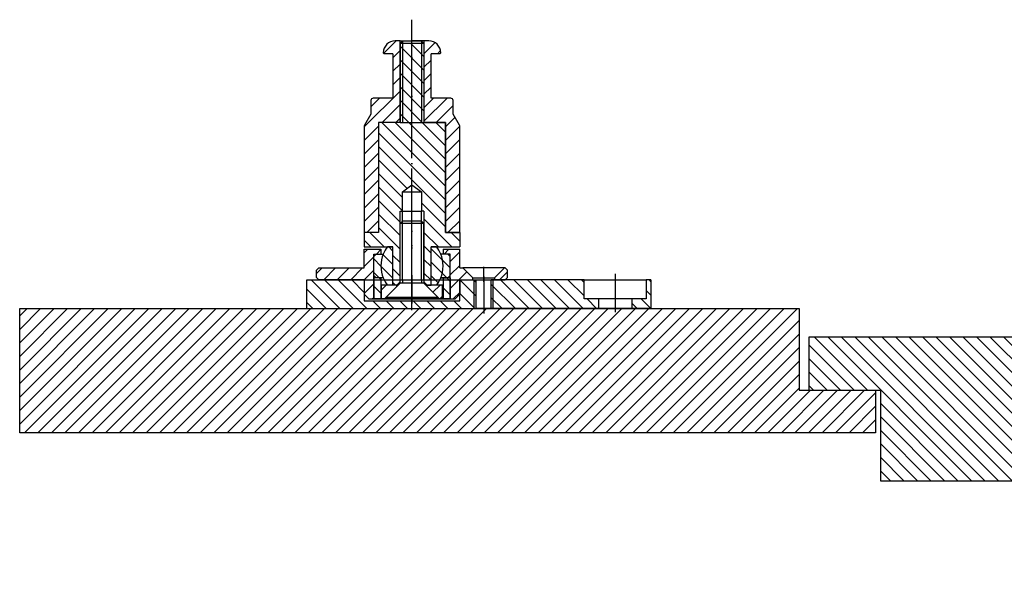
# Model space of a CAD drawing. Extents: x -1763 to 4575, y -3429 to 1051.
# Tile 4 of 80: x -375 to -169, y -2520 to -2403. Entities that reach past the tile are written whole.
import ezdxf

# ---------------------------------------------------------------- set-up
doc = ezdxf.new("R2010")
doc.units = 0
doc.linetypes.add('DASHED', pattern=[15, 7, -8])
doc.linetypes.add('DOT_CENTER', pattern=[14, 12, -1, 0, -1])
doc.layers.add('1', color=7, linetype='CONTINUOUS')
pattern_1 = [(135, (0, 0), (-1.4142135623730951, -1.414213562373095), [])]
pattern_2 = [(-45, (0, 0), (1.414213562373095, 1.4142135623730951), [])]
pattern_3 = [(315, (2.402e-11, -981.880119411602), (1.4142135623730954, 1.4142135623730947), [])]
pattern_4 = [(45, (2.402e-11, -1113.895087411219), (-1.414213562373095, 1.4142135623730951), [])]
pattern_5 = [(135, (2.402e-11, -1113.895087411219), (-1.4142135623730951, -1.414213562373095), [])]
pattern_6 = [(135, (2.424e-11, -1113.895087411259), (-1.4142135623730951, -1.414213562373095), [])]
pattern_7 = [(45, (2.413e-11, -1113.895087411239), (-1.414213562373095, 1.4142135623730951), [])]
pattern_8 = [(45, (2.402e-11, 369.0649271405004), (-1.414213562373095, 1.4142135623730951), [])]

# ---------------------------------------------------------------- blocks, each defined once
blk = doc.blocks.new('PIN_IR__145', base_point=(-127.5000000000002, -2484.294595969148))
at = {"layer": '1', "color": 6, "linetype": 'DOT_CENTER'}
blk.add_line((-125.0000000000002, -2461.300936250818), (-125.0000000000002, -2489.294595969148), dxfattribs=at)
at = {"layer": '1', "color": 6, "linetype": 'CONTINUOUS'}
for p, q in [((-127.5000000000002, -2465.919447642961), (-122.5000000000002, -2465.919447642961)), ((-127.5000000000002, -2478.919447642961), (-127.5000000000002, -2465.919447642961)), ((-122.5000000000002, -2465.919447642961), (-122.5000000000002, -2478.919447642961)), ((-127.0000000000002, -2480.919447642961), (-127.5000000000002, -2478.919447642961)), ((-122.5000000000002, -2478.919447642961), (-127.5000000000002, -2478.919447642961)), ((-122.5000000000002, -2478.919447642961), (-123.0000000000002, -2480.919447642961)), ((-123.0000000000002, -2480.919447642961), (-127.0000000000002, -2480.919447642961))]:
    blk.add_line(p, q, dxfattribs=at)
blk.add_arc((-125.0000000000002, -2468.544447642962), 3.62500000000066, 46.39718102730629, 133.6028189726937, dxfattribs=at)
blk = doc.blocks.new('INSERT_RING_TSK__146', base_point=(-152, -2518.751241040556))
at = {"layer": '1', "linetype": 'CONTINUOUS'}
h = blk.add_hatch(dxfattribs=at)
h.set_pattern_fill('USER', scale=2, angle=135, pattern_type=0)
h.set_pattern_definition(pattern_1)
h.paths.add_polyline_path([(-133, -2469.751241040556), (-133, -2473.951241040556), (-127.5000000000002, -2473.951241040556), (-127.5000000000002, -2480.951241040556), (-125.0000000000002, -2481.951241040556), (-122.5000000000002, -2480.951241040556), (-122.5000000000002, -2473.951241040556), (-119.5000000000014, -2473.951241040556), (-119.5000000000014, -2491.751241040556), (-139.5, -2491.751241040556), (-139.5, -2492.751241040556), (-153, -2492.751241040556), (-153, -2495.751241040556), (-147, -2495.751241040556), (-147, -2499.751241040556), (-195, -2499.751241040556), (-195, -2480.851241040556), (-210, -2480.851241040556), (-210, -2469.751241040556)])
h = blk.add_hatch(dxfattribs=at)
h.set_pattern_fill('USER', scale=2, angle=135, pattern_type=0)
h.set_pattern_definition(pattern_1)
h.paths.add_polyline_path([(210, -2469.751241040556), (210, -2480.851241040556), (195, -2480.851241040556), (195, -2499.751241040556), (153, -2499.751241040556), (147, -2499.751241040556), (147, -2495.751241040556), (153, -2495.751241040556), (153, -2492.751241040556), (139.5, -2492.751241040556), (139.5, -2491.751241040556), (127.5000000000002, -2491.751241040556), (127.5000000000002, -2473.951241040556), (133, -2473.951241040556), (133, -2469.751241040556)])
h = blk.add_hatch(dxfattribs=at)
h.set_pattern_fill('USER', scale=2, angle=135, pattern_type=0)
h.set_pattern_definition(pattern_1)
h.paths.add_polyline_path([(122.5000000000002, -2473.951241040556), (119.5000000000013, -2473.951241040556), (119.5000000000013, -2491.751241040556), (122.5000000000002, -2491.751241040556)])
h = blk.add_hatch(dxfattribs=at)
h.set_pattern_fill('USER', scale=2, angle=135, pattern_type=0)
h.set_pattern_definition(pattern_1)
h.paths.add_polyline_path([(123.0000000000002, -2473.951241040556), (122.5000000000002, -2473.951241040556), (122.5000000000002, -2491.751241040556), (123.0000000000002, -2491.751241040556)])
h = blk.add_hatch(dxfattribs=at)
h.set_pattern_fill('USER', scale=2, angle=135, pattern_type=0)
h.set_pattern_definition(pattern_1)
h.paths.add_polyline_path([(127.5000000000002, -2473.951241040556), (127.0000000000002, -2473.951241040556), (127.0000000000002, -2491.751241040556), (127.5000000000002, -2491.751241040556)])
at = {"layer": '1', "color": 7, "linetype": 'DOT_CENTER'}
for p, q in [((0, -2455.572862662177), (0, -2520.158101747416)), ((-125.0000000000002, -2491.838055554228), (-125.0000000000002, -2473.233238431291)), ((125.0000000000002, -2473.233238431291), (125.0000000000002, -2491.838055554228)), ((-148, -2489.375834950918), (-148, -2474.986917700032))]:
    blk.add_line(p, q, dxfattribs=at)
at = {"layer": '1', "color": 7, "linetype": 'CONTINUOUS'}
for p, q in [((-210, -2469.751241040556), (-210, -2480.851241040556)), ((-133, -2469.751241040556), (-210, -2469.751241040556)), ((-133, -2473.951241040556), (-133, -2469.751241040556)), ((133, -2469.751241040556), (133, -2473.951241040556)), ((210, -2469.751241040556), (133, -2469.751241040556)), ((210, -2480.851241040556), (210, -2469.751241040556)), ((-127.5000000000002, -2473.951241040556), (-133, -2473.951241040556)), ((-127.5000000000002, -2473.951241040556), (-122.5000000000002, -2473.951241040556)), ((-127.5000000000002, -2473.951241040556), (-127.5000000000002, -2480.951241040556)), ((-122.5000000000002, -2480.951241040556), (-122.5000000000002, -2473.951241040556)), ((-119.5000000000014, -2473.951241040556), (-122.5000000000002, -2473.951241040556)), ((-119.5000000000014, -2491.751241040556), (-119.5000000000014, -2473.951241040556)), ((122.5000000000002, -2473.951241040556), (119.5000000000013, -2473.951241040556)), ((119.5000000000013, -2473.951241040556), (119.5000000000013, -2491.751241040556)), ((123.0000000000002, -2473.951241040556), (122.5000000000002, -2473.951241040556)), ((123.0000000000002, -2473.951241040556), (123.0000000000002, -2491.751241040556)), ((127.0000000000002, -2473.951241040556), (123.0000000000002, -2473.951241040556)), ((127.5000000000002, -2473.951241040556), (127.0000000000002, -2473.951241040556)), ((127.0000000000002, -2473.951241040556), (127.0000000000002, -2491.751241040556)), ((133, -2473.951241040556), (127.5000000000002, -2473.951241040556)), ((-210, -2480.851241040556), (-195, -2480.851241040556)), ((-195, -2480.851241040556), (-195, -2499.751241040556)), ((-122.5000000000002, -2480.951241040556), (-127.5000000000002, -2480.951241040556)), ((-127.5000000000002, -2480.951241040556), (-125.0000000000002, -2481.951241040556)), ((-125.0000000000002, -2481.951241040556), (-122.5000000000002, -2480.951241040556)), ((195, -2480.851241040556), (210, -2480.851241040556)), ((195, -2499.751241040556), (195, -2480.851241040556)), ((-153, -2492.751241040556), (-139.5, -2492.751241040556)), ((-153, -2492.751241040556), (-153, -2495.751241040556)), ((-139.5, -2492.751241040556), (-139.5, -2491.751241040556)), ((-119.5000000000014, -2491.751241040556), (-139.5, -2491.751241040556)), ((122.5000000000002, -2491.751241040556), (119.5000000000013, -2491.751241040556)), ((123.0000000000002, -2491.751241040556), (122.5000000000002, -2491.751241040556)), ((127.0000000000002, -2491.751241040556), (123.0000000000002, -2491.751241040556)), ((127.5000000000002, -2491.751241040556), (127.0000000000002, -2491.751241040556)), ((139.5, -2491.751241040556), (127.5000000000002, -2491.751241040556)), ((139.5, -2491.751241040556), (139.5, -2492.751241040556)), ((139.5, -2492.751241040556), (153, -2492.751241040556)), ((153, -2495.751241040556), (153, -2492.751241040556)), ((-153, -2495.751241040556), (-147, -2495.751241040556)), ((-147, -2495.751241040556), (-147, -2499.751241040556)), ((153, -2495.751241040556), (147, -2495.751241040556)), ((147, -2495.751241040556), (147, -2499.751241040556)), ((-195, -2499.751241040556), (-147, -2499.751241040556)), ((147, -2499.751241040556), (153, -2499.751241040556)), ((153, -2499.751241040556), (195, -2499.751241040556))]:
    blk.add_line(p, q, dxfattribs=at)
at = {"layer": '1', "color": 7, "linetype": 'DASHED'}
for p, q in [((122.5000000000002, -2473.951241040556), (122.5000000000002, -2491.751241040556)), ((127.5000000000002, -2473.951241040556), (127.5000000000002, -2491.751241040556))]:
    blk.add_line(p, q, dxfattribs=at)
at = {"layer": '1'}
blk.add_blockref('PIN_IR__145', (-127.5000000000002, -2484.294595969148), dxfattribs=at)
blk = doc.blocks.new('GUIDE_CP__165', base_point=(-285.4999999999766, -2414.514065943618))
at = {"layer": '1', "linetype": 'CONTINUOUS'}
h = blk.add_hatch(dxfattribs=at)
h.set_pattern_fill('USER', color=5, scale=2, angle=315, pattern_type=0)
h.set_pattern_definition(pattern_3)
h.paths.add_polyline_path([(-295.4999999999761, -2408.351241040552), (-295.4999999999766, -2424.851241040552), (-290.4999999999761, -2424.851241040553), (-290.4999999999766, -2408.351241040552)])
h = blk.add_hatch(dxfattribs=at)
h.set_pattern_fill('USER', color=5, scale=2, angle=315, pattern_type=0)
h.set_pattern_definition(pattern_3)
h.paths.add_polyline_path([(-299.9999999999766, -2424.851241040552), (-299.9999999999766, -2447.851241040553), (-302.9999999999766, -2447.851241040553), (-302.9999999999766, -2450.851241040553), (-296.9999999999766, -2450.851241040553), (-296.9999999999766, -2458.851241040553), (-296.1951926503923, -2458.851241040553), (-295.4999999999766, -2458.156048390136), (-295.4999999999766, -2443.951241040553), (-295.4999999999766, -2443.368109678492), (-294.9999999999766, -2443.368109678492), (-294.9999999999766, -2443.351241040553), (-294.9999999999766, -2439.351241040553), (-292.9999999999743, -2437.907865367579), (-290.9999999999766, -2439.351241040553), (-290.9999999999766, -2443.351241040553), (-290.4999999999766, -2443.351241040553), (-290.4999999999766, -2458.156048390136), (-289.8048073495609, -2458.851241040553), (-288.9999999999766, -2458.851241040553), (-288.9999999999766, -2450.851241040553), (-282.9999999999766, -2450.851241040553), (-282.9999999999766, -2447.851241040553), (-285.9999999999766, -2447.851241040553), (-285.9999999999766, -2424.851241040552), (-290.4999999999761, -2424.851241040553), (-295.4999999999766, -2424.851241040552)])
at = {"layer": '1', "color": 5, "linetype": 'CONTINUOUS'}
for p, q in [((-295.4999999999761, -2408.351241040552), (-294.9999999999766, -2407.851241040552)), ((-294.9999999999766, -2407.851241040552), (-294.9999999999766, -2424.851241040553)), ((-290.9999999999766, -2407.851241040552), (-294.9999999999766, -2407.851241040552)), ((-290.9999999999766, -2407.851241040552), (-290.9999999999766, -2424.851241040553)), ((-290.4999999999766, -2408.351241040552), (-290.9999999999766, -2407.851241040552)), ((-290.4999999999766, -2408.351241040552), (-295.4999999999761, -2408.351241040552)), ((-295.4999999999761, -2408.351241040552), (-295.4999999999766, -2424.851241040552)), ((-290.4999999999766, -2408.351241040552), (-290.4999999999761, -2424.851241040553)), ((-299.9999999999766, -2424.851241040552), (-299.9999999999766, -2447.851241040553)), ((-295.4999999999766, -2424.851241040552), (-299.9999999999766, -2424.851241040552)), ((-295.4999999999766, -2424.851241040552), (-290.4999999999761, -2424.851241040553)), ((-290.4999999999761, -2424.851241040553), (-285.9999999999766, -2424.851241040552)), ((-285.9999999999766, -2424.851241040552), (-285.9999999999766, -2447.851241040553)), ((-294.9999999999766, -2439.351241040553), (-292.9999999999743, -2437.907865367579)), ((-292.9999999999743, -2437.907865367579), (-290.9999999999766, -2439.351241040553)), ((-294.9999999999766, -2439.351241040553), (-290.9999999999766, -2439.351241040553)), ((-294.9999999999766, -2443.351241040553), (-294.9999999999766, -2439.351241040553)), ((-290.9999999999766, -2439.351241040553), (-290.9999999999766, -2443.351241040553)), ((-295.4999999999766, -2443.368109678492), (-294.9999999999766, -2443.368109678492)), ((-295.4999999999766, -2443.951241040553), (-295.4999999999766, -2443.368109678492)), ((-295.4999999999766, -2458.156048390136), (-295.4999999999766, -2443.951241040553)), ((-294.9999999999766, -2443.368109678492), (-294.9999999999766, -2443.351241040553)), ((-294.9999999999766, -2443.351241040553), (-290.9999999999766, -2443.351241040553)), ((-294.9999999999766, -2445.456048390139), (-294.9999999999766, -2443.368109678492)), ((-290.4999999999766, -2443.351241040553), (-290.9999999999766, -2443.351241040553)), ((-290.9999999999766, -2445.456048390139), (-290.9999999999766, -2443.351241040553)), ((-290.4999999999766, -2443.351241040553), (-290.4999999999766, -2458.156048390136)), ((-299.9999999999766, -2447.851241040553), (-302.9999999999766, -2447.851241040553)), ((-302.9999999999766, -2447.851241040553), (-302.9999999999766, -2450.851241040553)), ((-285.9999999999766, -2447.851241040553), (-282.9999999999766, -2447.851241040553)), ((-282.9999999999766, -2447.851241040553), (-282.9999999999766, -2450.851241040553)), ((-302.9999999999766, -2450.851241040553), (-296.9999999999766, -2450.851241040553)), ((-296.9999999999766, -2458.851241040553), (-296.9999999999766, -2450.851241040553)), ((-288.9999999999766, -2450.851241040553), (-282.9999999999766, -2450.851241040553)), ((-288.9999999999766, -2458.851241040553), (-288.9999999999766, -2450.851241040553)), ((-296.1951926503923, -2458.851241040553), (-296.9999999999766, -2458.851241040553)), ((-295.4999999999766, -2458.156048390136), (-296.1951926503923, -2458.851241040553)), ((-290.4999999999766, -2458.156048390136), (-289.8048073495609, -2458.851241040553)), ((-289.8048073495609, -2458.851241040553), (-288.9999999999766, -2458.851241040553))]:
    blk.add_line(p, q, dxfattribs=at)
at = {"layer": '1', "color": 5, "linetype": 'DOT_CENTER'}
blk.add_line((-292.9999999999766, -2460.534375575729), (-292.9999999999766, -2408.264065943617), dxfattribs=at)
blk = doc.blocks.new('SCREW_CP__166', base_point=(-286.9999999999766, -2441.759357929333))
at = {"layer": '1', "color": 7, "linetype": 'DOT_CENTER'}
blk.add_line((-292.9999999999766, -2464.062101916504), (-292.9999999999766, -2441.259357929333), dxfattribs=at)
at = {"layer": '1', "color": 7, "linetype": 'CONTINUOUS'}
for p, q in [((-294.9999999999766, -2445.456048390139), (-295.4999999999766, -2445.956048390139)), ((-290.4999999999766, -2445.956048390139), (-295.4999999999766, -2445.956048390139)), ((-295.4999999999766, -2457.656048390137), (-295.4999999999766, -2445.956048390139)), ((-290.9999999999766, -2445.456048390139), (-294.9999999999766, -2445.456048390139)), ((-294.9999999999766, -2445.956048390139), (-294.9999999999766, -2445.456048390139)), ((-294.9999999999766, -2457.656048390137), (-294.9999999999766, -2445.956048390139)), ((-290.9999999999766, -2445.956048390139), (-290.9999999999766, -2445.456048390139)), ((-290.9999999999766, -2445.456048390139), (-290.4999999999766, -2445.956048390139)), ((-290.9999999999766, -2457.656048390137), (-290.9999999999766, -2445.956048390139)), ((-290.4999999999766, -2457.656048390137), (-290.4999999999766, -2445.956048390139)), ((-295.4999999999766, -2458.456048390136), (-295.4999999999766, -2457.656048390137)), ((-294.9999999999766, -2457.656048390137), (-294.9999999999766, -2458.456048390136)), ((-290.9999999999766, -2457.656048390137), (-290.9999999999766, -2458.456048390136)), ((-290.4999999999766, -2457.656048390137), (-290.4999999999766, -2458.456048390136)), ((-295.4999999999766, -2458.456048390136), (-298.4999999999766, -2461.456048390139)), ((-294.9999999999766, -2458.456048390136), (-295.4999999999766, -2458.456048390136)), ((-290.9999999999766, -2458.456048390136), (-294.9999999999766, -2458.456048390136)), ((-290.4999999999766, -2458.456048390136), (-290.9999999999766, -2458.456048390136)), ((-290.4999999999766, -2458.456048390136), (-287.4999999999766, -2461.456048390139)), ((-287.4999999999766, -2461.456048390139), (-298.4999999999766, -2461.456048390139))]:
    blk.add_line(p, q, dxfattribs=at)
blk = doc.blocks.new('WASHER_CP__167', base_point=(-292.2100547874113, -2430.417867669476))
at = {"layer": '1', "linetype": 'CONTINUOUS'}
h = blk.add_hatch(dxfattribs=at)
h.set_pattern_fill('USER', color=3, scale=2, angle=45, pattern_type=0)
h.set_pattern_definition(pattern_4)
h.paths.add_polyline_path([(-299.3999999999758, -2458.851241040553), (-296.1999999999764, -2458.851241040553), (-296.1999999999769, -2459.156048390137), (-298.6951926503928, -2461.651241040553), (-299.3999999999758, -2461.651241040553)])
h = blk.add_hatch(dxfattribs=at)
h.set_pattern_fill('USER', color=3, scale=2, angle=45, pattern_type=0)
h.set_pattern_definition(pattern_4)
h.paths.add_polyline_path([(-289.7999999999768, -2459.156048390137), (-289.7999999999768, -2458.851241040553), (-286.5999999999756, -2458.851241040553), (-286.5999999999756, -2461.651241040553), (-287.3048073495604, -2461.651241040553)])
at = {"layer": '1', "color": 3, "linetype": 'CONTINUOUS'}
for p, q in [((-296.1999999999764, -2458.851241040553), (-299.3999999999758, -2458.851241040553)), ((-299.3999999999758, -2461.651241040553), (-299.3999999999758, -2458.851241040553)), ((-296.1999999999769, -2459.156048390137), (-298.6951926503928, -2461.651241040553)), ((-296.1999999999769, -2459.156048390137), (-296.1999999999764, -2458.851241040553)), ((-295.9951926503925, -2458.851241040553), (-296.1999999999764, -2458.851241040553)), ((-289.7999999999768, -2458.851241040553), (-289.8999999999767, -2458.851241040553)), ((-289.7999999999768, -2459.156048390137), (-289.7999999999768, -2458.851241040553)), ((-286.5999999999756, -2458.851241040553), (-289.7999999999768, -2458.851241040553)), ((-287.3048073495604, -2461.651241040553), (-289.7999999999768, -2459.156048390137)), ((-286.5999999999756, -2461.651241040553), (-286.5999999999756, -2458.851241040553)), ((-299.3999999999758, -2461.651241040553), (-298.6951926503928, -2461.651241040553)), ((-298.6951926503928, -2461.651241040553), (-287.3048073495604, -2461.651241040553)), ((-287.3048073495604, -2461.651241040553), (-286.5999999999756, -2461.651241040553))]:
    blk.add_line(p, q, dxfattribs=at)
at = {"layer": '1', "color": 1, "linetype": 'DOT_CENTER'}
blk.add_line((-292.9999999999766, -2463.35006426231), (-292.9999999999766, -2458.309269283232), dxfattribs=at)
blk = doc.blocks.new('SLEEVE_CP__168', base_point=(-292.0156777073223, -2410.404822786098))
at = {"layer": '1', "linetype": 'CONTINUOUS'}
h = blk.add_hatch(dxfattribs=at)
h.set_pattern_fill('USER', color=4, scale=2, angle=135, pattern_type=0)
h.set_pattern_definition(pattern_5)
h.paths.add_polyline_path([(-300.9999999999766, -2461.751241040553), (-300.9999999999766, -2457.351241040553), (-299.4999999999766, -2457.351241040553), (-299.4999999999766, -2461.751241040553)])
h = blk.add_hatch(dxfattribs=at)
h.set_pattern_fill('USER', color=4, scale=2, angle=135, pattern_type=0)
h.set_pattern_definition(pattern_5)
h.paths.add_polyline_path([(-286.4999999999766, -2461.751241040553), (-286.4999999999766, -2457.351241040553), (-284.9999999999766, -2457.351241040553), (-284.9999999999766, -2461.751241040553)])
at = {"layer": '1', "color": 4, "linetype": 'CONTINUOUS'}
for p, q in [((-300.9999999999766, -2457.351241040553), (-300.9999999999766, -2461.751241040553)), ((-299.4999999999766, -2457.351241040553), (-300.9999999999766, -2457.351241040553)), ((-298.9999999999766, -2457.351241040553), (-299.4999999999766, -2457.351241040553)), ((-286.4999999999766, -2457.351241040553), (-286.9999999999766, -2457.351241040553)), ((-284.9999999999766, -2457.351241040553), (-286.4999999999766, -2457.351241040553)), ((-284.9999999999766, -2457.351241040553), (-284.9999999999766, -2461.751241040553)), ((-299.4999999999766, -2461.751241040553), (-300.9999999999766, -2461.751241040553)), ((-286.4999999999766, -2461.751241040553), (-299.4999999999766, -2461.751241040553)), ((-284.9999999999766, -2461.751241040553), (-286.4999999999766, -2461.751241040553))]:
    blk.add_line(p, q, dxfattribs=at)
at = {"layer": '1', "color": 4, "linetype": 'DASHED'}
for p, q in [((-299.4999999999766, -2457.351241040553), (-299.4999999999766, -2461.751241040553)), ((-286.4999999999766, -2457.351241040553), (-286.4999999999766, -2461.751241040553))]:
    blk.add_line(p, q, dxfattribs=at)
at = {"layer": '1', "color": 1, "linetype": 'DOT_CENTER'}
blk.add_line((-292.9999999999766, -2456.792245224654), (-292.9999999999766, -2462.699776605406), dxfattribs=at)
blk = doc.blocks.new('BALLHEAD_CP__169', base_point=(-284.999999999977, -2450.148352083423))
at = {"layer": '1', "linetype": 'CONTINUOUS'}
h = blk.add_hatch(dxfattribs=at)
h.set_pattern_fill('USER', color=1, scale=2, angle=135, pattern_type=0)
h.set_pattern_definition(pattern_6)
edge = h.paths.add_edge_path()
edge.add_arc((-292.999999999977, -2454.851241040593), 6.5, 202.61986494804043, 217.97987244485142, ccw=False)
edge.add_arc((-292.999999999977, -2454.851241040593), 6.5, 517.3801350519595, 202.61986494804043, ccw=False)
edge.add_arc((-292.999999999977, -2454.851241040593), 6.5000000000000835, 502.0201275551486, 517.3801350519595, ccw=False)
edge.add_line((-298.1234753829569, -2450.851241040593), (-296.999999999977, -2450.851241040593))
edge.add_line((-296.999999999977, -2450.851241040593), (-296.999999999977, -2458.851241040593))
edge.add_line((-296.999999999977, -2458.851241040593), (-298.1234753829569, -2458.851241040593))
h = blk.add_hatch(dxfattribs=at)
h.set_pattern_fill('USER', color=1, scale=2, angle=135, pattern_type=0)
h.set_pattern_definition(pattern_6)
edge = h.paths.add_edge_path()
edge.add_line((-288.999999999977, -2458.851241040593), (-288.999999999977, -2450.851241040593))
edge.add_line((-288.999999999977, -2450.851241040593), (-287.8765246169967, -2450.851241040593))
edge.add_arc((-292.999999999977, -2454.851241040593), 6.5, 382.61986494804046, 397.97987244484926, ccw=False)
edge.add_arc((-292.999999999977, -2454.851241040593), 6.5, 337.38013505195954, 382.61986494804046, ccw=False)
edge.add_arc((-292.999999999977, -2454.851241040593), 6.500000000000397, 322.02012755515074, 337.38013505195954, ccw=False)
edge.add_line((-287.8765246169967, -2458.851241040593), (-288.999999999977, -2458.851241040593))
h = blk.add_hatch(dxfattribs=at)
h.set_pattern_fill('USER', color=1, scale=2, angle=135, pattern_type=0)
h.set_pattern_definition(pattern_6)
edge = h.paths.add_edge_path()
edge.add_line((-300.499999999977, -2457.351241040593), (-300.999999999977, -2456.851241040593))
edge.add_line((-300.999999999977, -2456.851241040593), (-300.999999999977, -2452.851241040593))
edge.add_line((-300.999999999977, -2452.851241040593), (-300.499999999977, -2452.351241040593))
edge.add_line((-300.499999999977, -2452.351241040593), (-298.999999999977, -2452.351241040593))
edge.add_arc((-292.999999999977, -2454.851241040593), 6.5, 157.38013505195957, -157.38013505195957)
edge.add_line((-298.999999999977, -2457.351241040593), (-300.499999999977, -2457.351241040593))
h = blk.add_hatch(dxfattribs=at)
h.set_pattern_fill('USER', color=1, scale=2, angle=135, pattern_type=0)
h.set_pattern_definition(pattern_6)
edge = h.paths.add_edge_path()
edge.add_arc((-292.999999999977, -2454.851241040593), 6.5, -22.61986494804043, 22.61986494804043)
edge.add_line((-286.999999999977, -2452.351241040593), (-285.499999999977, -2452.351241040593))
edge.add_line((-285.499999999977, -2452.351241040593), (-284.999999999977, -2452.851241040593))
edge.add_line((-284.999999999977, -2452.851241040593), (-284.999999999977, -2456.851241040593))
edge.add_line((-284.999999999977, -2456.851241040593), (-285.499999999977, -2457.351241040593))
edge.add_line((-285.499999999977, -2457.351241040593), (-286.999999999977, -2457.351241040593))
at = {"layer": '1', "color": 1, "linetype": 'CONTINUOUS'}
for p, q in [((-296.999999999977, -2450.851241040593), (-298.1234753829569, -2450.851241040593)), ((-296.999999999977, -2458.851241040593), (-296.999999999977, -2450.851241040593)), ((-287.8765246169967, -2450.851241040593), (-288.999999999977, -2450.851241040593)), ((-288.999999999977, -2458.851241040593), (-288.999999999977, -2450.851241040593)), ((-300.999999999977, -2452.851241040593), (-300.499999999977, -2452.351241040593)), ((-300.999999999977, -2456.851241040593), (-300.999999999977, -2452.851241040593)), ((-300.499999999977, -2452.351241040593), (-298.999999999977, -2452.351241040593)), ((-285.499999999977, -2452.351241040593), (-286.999999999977, -2452.351241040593)), ((-284.999999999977, -2452.851241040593), (-285.499999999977, -2452.351241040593)), ((-284.999999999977, -2456.851241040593), (-284.999999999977, -2452.851241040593)), ((-300.499999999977, -2457.351241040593), (-300.999999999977, -2456.851241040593)), ((-298.999999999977, -2457.351241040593), (-300.499999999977, -2457.351241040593)), ((-286.999999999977, -2457.351241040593), (-285.499999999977, -2457.351241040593)), ((-285.499999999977, -2457.351241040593), (-284.999999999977, -2456.851241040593)), ((-296.999999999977, -2458.851241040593), (-298.1234753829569, -2458.851241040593)), ((-287.8765246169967, -2458.851241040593), (-288.999999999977, -2458.851241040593))]:
    blk.add_line(p, q, dxfattribs=at)
at = {"layer": '1', "color": 1, "linetype": 'DOT_CENTER'}
blk.add_line((-292.999999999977, -2459.961724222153), (-292.999999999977, -2450.148352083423), dxfattribs=at)
at = {"layer": '1', "color": 1, "linetype": 'CONTINUOUS'}
for radius, start, end in [(6.50000000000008, 142.02012755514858, 157.38013505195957), (6.5, 22.61986494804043, 37.97987244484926), (6.5, 157.38013505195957, -157.38013505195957), (6.5, -22.61986494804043, 22.61986494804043), (6.5, -157.38013505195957, -142.02012755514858), (6.5000000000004, -37.97987244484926, -22.61986494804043)]:
    blk.add_arc((-292.999999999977, -2454.851241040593), radius, start, end, dxfattribs=at)
blk = doc.blocks.new('FLANGE_CP__170', base_point=(-280.3546783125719, -2399.280971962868))
at = {"layer": '1', "linetype": 'CONTINUOUS'}
h = blk.add_hatch(dxfattribs=at)
h.set_pattern_fill('USER', color=6, scale=2, angle=45, pattern_type=0)
h.set_pattern_definition(pattern_7)
h.paths.add_polyline_path([(-312.999999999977, -2455.751241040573), (-312.999999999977, -2457.251241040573), (-312.499999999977, -2457.751241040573), (-302.999999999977, -2457.751241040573), (-302.999999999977, -2460.751241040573), (-301.999999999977, -2461.751241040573), (-300.999999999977, -2461.751241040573), (-300.999999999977, -2452.351241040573), (-299.499999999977, -2452.351241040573), (-299.499999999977, -2451.351241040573), (-302.999999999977, -2451.351241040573), (-302.999999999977, -2455.251241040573), (-312.499999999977, -2455.251241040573)])
h = blk.add_hatch(dxfattribs=at)
h.set_pattern_fill('USER', color=6, scale=2, angle=45, pattern_type=0)
h.set_pattern_definition(pattern_7)
h.paths.add_polyline_path([(-284.9999999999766, -2452.351241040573), (-284.9999999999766, -2461.751241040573), (-283.9999999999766, -2461.751241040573), (-282.9999999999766, -2460.751241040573), (-282.9999999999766, -2457.751241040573), (-280.2499999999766, -2457.751241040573), (-280.2499999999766, -2457.351241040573), (-282.3499999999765, -2455.251241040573), (-282.9999999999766, -2455.251241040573), (-282.9999999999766, -2451.351241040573), (-286.4999999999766, -2451.351241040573), (-286.4999999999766, -2452.351241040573)])
h = blk.add_hatch(dxfattribs=at)
h.set_pattern_fill('USER', color=6, scale=2, angle=45, pattern_type=0)
h.set_pattern_definition(pattern_7)
h.paths.add_polyline_path([(-273.6499999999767, -2455.251241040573), (-275.7499999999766, -2457.351241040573), (-275.7499999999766, -2457.751241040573), (-273.4999999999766, -2457.751241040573), (-272.9999999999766, -2457.251241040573), (-272.9999999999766, -2455.751241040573), (-273.4999999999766, -2455.251241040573)])
at = {"layer": '1', "color": 6, "linetype": 'DOT_CENTER'}
for p, q in [((-292.9999999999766, -2463.557294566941), (-292.9999999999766, -2449.318800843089)), ((-277.9999999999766, -2458.154347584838), (-277.9999999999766, -2455.007526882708)), ((-273.4999999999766, -2455.251241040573), (-272.9999999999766, -2455.751241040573))]:
    blk.add_line(p, q, dxfattribs=at)
at = {"layer": '1', "color": 6, "linetype": 'CONTINUOUS'}
for p, q in [((-302.999999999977, -2455.251241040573), (-302.999999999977, -2451.351241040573)), ((-302.999999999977, -2451.351241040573), (-299.499999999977, -2451.351241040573)), ((-299.499999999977, -2451.351241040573), (-299.499999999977, -2452.351241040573)), ((-286.4999999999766, -2451.351241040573), (-282.9999999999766, -2451.351241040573)), ((-286.4999999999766, -2451.351241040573), (-286.4999999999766, -2452.351241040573)), ((-282.9999999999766, -2455.251241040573), (-282.9999999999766, -2451.351241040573)), ((-300.999999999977, -2461.751241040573), (-300.999999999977, -2452.351241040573)), ((-300.999999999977, -2452.351241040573), (-299.499999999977, -2452.351241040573)), ((-284.9999999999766, -2452.351241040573), (-286.4999999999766, -2452.351241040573)), ((-284.9999999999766, -2461.751241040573), (-284.9999999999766, -2452.351241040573)), ((-312.499999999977, -2455.251241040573), (-312.999999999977, -2455.751241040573)), ((-312.499999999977, -2455.251241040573), (-302.999999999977, -2455.251241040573)), ((-282.9999999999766, -2455.251241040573), (-282.3499999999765, -2455.251241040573)), ((-273.6499999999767, -2455.251241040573), (-282.3499999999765, -2455.251241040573)), ((-280.2499999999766, -2457.351241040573), (-282.3499999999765, -2455.251241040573)), ((-273.6499999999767, -2455.251241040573), (-275.7499999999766, -2457.351241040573)), ((-273.4999999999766, -2455.251241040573), (-273.6499999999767, -2455.251241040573)), ((-312.999999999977, -2457.251241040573), (-312.999999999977, -2455.751241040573)), ((-312.499999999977, -2457.751241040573), (-312.999999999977, -2457.251241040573)), ((-280.2499999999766, -2457.351241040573), (-275.7499999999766, -2457.351241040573)), ((-280.2499999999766, -2457.751241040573), (-280.2499999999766, -2457.351241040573)), ((-275.7499999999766, -2457.351241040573), (-275.7499999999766, -2457.751241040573)), ((-273.4999999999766, -2457.751241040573), (-272.9999999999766, -2457.251241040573)), ((-272.9999999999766, -2457.251241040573), (-272.9999999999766, -2455.751241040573)), ((-302.999999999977, -2457.751241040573), (-312.499999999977, -2457.751241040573)), ((-302.999999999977, -2457.751241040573), (-302.999999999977, -2460.751241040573)), ((-282.9999999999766, -2457.751241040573), (-280.2499999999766, -2457.751241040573)), ((-282.9999999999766, -2457.751241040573), (-282.9999999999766, -2460.751241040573)), ((-280.2499999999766, -2457.751241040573), (-275.7499999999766, -2457.751241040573)), ((-275.7499999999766, -2457.751241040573), (-273.4999999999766, -2457.751241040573)), ((-301.999999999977, -2461.751241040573), (-302.999999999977, -2460.751241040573)), ((-301.999999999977, -2461.751241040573), (-300.999999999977, -2461.751241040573)), ((-300.999999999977, -2461.751241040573), (-284.9999999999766, -2461.751241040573)), ((-284.9999999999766, -2461.751241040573), (-283.9999999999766, -2461.751241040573)), ((-283.9999999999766, -2461.751241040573), (-282.9999999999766, -2460.751241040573))]:
    blk.add_line(p, q, dxfattribs=at)
blk = doc.blocks.new('CATCHPIN__171', base_point=(-279.0059272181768, -2364.593998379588))
at = {"layer": '1', "linetype": 'CONTINUOUS'}
h = blk.add_hatch(dxfattribs=at)
h.set_pattern_fill('USER', color=1, scale=2, angle=45, pattern_type=0)
h.set_pattern_definition(pattern_8)
edge = h.paths.add_edge_path()
edge.add_line((-301.0999999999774, -2419.751241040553), (-296.9999999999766, -2419.751241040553))
edge.add_line((-296.9999999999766, -2419.751241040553), (-296.9999999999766, -2410.451241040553))
edge.add_line((-296.9999999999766, -2410.451241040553), (-298.7999999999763, -2410.451241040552))
edge.add_line((-298.7999999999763, -2410.451241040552), (-298.9999999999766, -2410.251241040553))
edge.add_arc((-296.4999999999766, -2410.251241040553), 2.5, 450, 540, ccw=False)
edge.add_line((-296.4999999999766, -2407.751241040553), (-295.4999999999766, -2407.751241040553))
edge.add_line((-295.4999999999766, -2407.751241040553), (-295.4999999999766, -2424.851241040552))
edge.add_line((-295.4999999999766, -2424.851241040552), (-299.9999999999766, -2424.851241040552))
edge.add_line((-299.9999999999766, -2424.851241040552), (-299.9999999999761, -2425.651241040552))
edge.add_line((-299.9999999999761, -2425.651241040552), (-299.9999999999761, -2447.851241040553))
edge.add_line((-299.9999999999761, -2447.851241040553), (-302.9999999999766, -2447.851241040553))
edge.add_line((-302.9999999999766, -2447.851241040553), (-302.9999999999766, -2425.685215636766))
edge.add_arc((-302.4999999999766, -2425.685215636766), 0.4999999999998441, 509.9999999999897, 540, ccw=False)
edge.add_line((-302.9330127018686, -2425.435215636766), (-301.5999999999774, -2423.126369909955))
edge.add_line((-301.5999999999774, -2423.126369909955), (-301.5999999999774, -2420.251241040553))
edge.add_arc((-301.0999999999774, -2420.251241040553), 0.5, 450, 540, ccw=False)
h = blk.add_hatch(dxfattribs=at)
h.set_pattern_fill('USER', color=1, scale=2, angle=45, pattern_type=0)
h.set_pattern_definition(pattern_8)
edge = h.paths.add_edge_path()
edge.add_line((-284.8999999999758, -2419.751241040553), (-288.9999999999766, -2419.751241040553))
edge.add_line((-288.9999999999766, -2419.751241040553), (-288.9999999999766, -2410.451241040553))
edge.add_line((-288.9999999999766, -2410.451241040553), (-287.1999999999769, -2410.451241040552))
edge.add_line((-287.1999999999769, -2410.451241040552), (-286.9999999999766, -2410.251241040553))
edge.add_arc((-289.4999999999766, -2410.251241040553), 2.5, 0, 90)
edge.add_line((-289.4999999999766, -2407.751241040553), (-290.4999999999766, -2407.751241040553))
edge.add_line((-290.4999999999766, -2407.751241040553), (-290.4999999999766, -2424.851241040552))
edge.add_line((-290.4999999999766, -2424.851241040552), (-285.9999999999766, -2424.851241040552))
edge.add_line((-285.9999999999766, -2424.851241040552), (-285.999999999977, -2425.651241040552))
edge.add_line((-285.999999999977, -2425.651241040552), (-285.999999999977, -2447.851241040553))
edge.add_line((-285.999999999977, -2447.851241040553), (-282.9999999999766, -2447.851241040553))
edge.add_line((-282.9999999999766, -2447.851241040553), (-282.9999999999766, -2425.685215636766))
edge.add_arc((-283.4999999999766, -2425.685215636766), 0.5, 0, 30.00000000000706)
edge.add_line((-283.0669872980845, -2425.435215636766), (-284.3999999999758, -2423.126369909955))
edge.add_line((-284.3999999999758, -2423.126369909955), (-284.3999999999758, -2420.251241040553))
edge.add_arc((-284.8999999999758, -2420.251241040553), 0.5, 0, 90)
at = {"layer": '1', "color": 7, "linetype": 'DOT_CENTER'}
for p, q in [((-292.9999999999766, -2407.751241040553), (-292.9999999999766, -2403.346544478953)), ((-292.9999999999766, -2424.277854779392), (-292.9999999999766, -2407.751241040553)), ((-292.9999999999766, -2447.324150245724), (-292.9999999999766, -2436.297802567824))]:
    blk.add_line(p, q, dxfattribs=at)
at = {"layer": '1', "color": 7, "linetype": 'CONTINUOUS'}
for p, q in [((-295.4999999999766, -2407.751241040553), (-296.4999999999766, -2407.751241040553)), ((-295.4999999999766, -2424.851241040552), (-295.4999999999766, -2407.751241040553)), ((-295.4999999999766, -2407.751241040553), (-292.9999999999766, -2407.751241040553)), ((-290.4999999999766, -2407.751241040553), (-292.9999999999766, -2407.751241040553)), ((-289.4999999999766, -2407.751241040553), (-290.4999999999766, -2407.751241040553)), ((-290.4999999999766, -2407.751241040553), (-290.4999999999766, -2424.851241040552)), ((-298.7999999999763, -2410.451241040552), (-298.9999999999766, -2410.251241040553)), ((-286.9999999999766, -2410.251241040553), (-287.1999999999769, -2410.451241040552)), ((-296.9999999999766, -2410.451241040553), (-298.7999999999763, -2410.451241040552)), ((-296.9999999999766, -2410.451241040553), (-296.9999999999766, -2419.751241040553)), ((-287.1999999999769, -2410.451241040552), (-288.9999999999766, -2410.451241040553)), ((-288.9999999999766, -2419.751241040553), (-288.9999999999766, -2410.451241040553)), ((-301.5999999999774, -2420.251241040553), (-301.5999999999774, -2423.126369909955)), ((-296.9999999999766, -2419.751241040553), (-301.0999999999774, -2419.751241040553)), ((-296.9999999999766, -2419.751241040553), (-296.9999999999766, -2419.751241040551)), ((-296.9999999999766, -2419.751241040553), (-296.9999999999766, -2419.751241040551)), ((-296.9999999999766, -2419.751241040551), (-296.9999999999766, -2419.751241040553)), ((-296.9999999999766, -2419.751241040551), (-296.9999999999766, -2419.751241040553)), ((-284.8999999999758, -2419.751241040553), (-288.9999999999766, -2419.751241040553)), ((-288.9999999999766, -2419.751241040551), (-288.9999999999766, -2419.751241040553)), ((-288.9999999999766, -2419.751241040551), (-288.9999999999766, -2419.751241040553)), ((-288.9999999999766, -2419.751241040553), (-288.9999999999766, -2419.751241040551)), ((-288.9999999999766, -2419.751241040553), (-288.9999999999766, -2419.751241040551)), ((-284.3999999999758, -2423.126369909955), (-284.3999999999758, -2420.251241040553)), ((-301.5999999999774, -2423.126369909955), (-302.9330127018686, -2425.435215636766)), ((-283.0669872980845, -2425.435215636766), (-284.3999999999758, -2423.126369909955)), ((-302.9999999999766, -2425.685215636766), (-302.9999999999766, -2447.851241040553)), ((-295.4999999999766, -2424.851241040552), (-299.9999999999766, -2424.851241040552)), ((-299.9999999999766, -2424.851241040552), (-299.9999999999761, -2425.651241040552)), ((-299.9999999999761, -2425.651241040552), (-299.9999999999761, -2447.851241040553)), ((-285.9999999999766, -2424.851241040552), (-290.4999999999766, -2424.851241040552)), ((-285.999999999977, -2425.651241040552), (-285.9999999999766, -2424.851241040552)), ((-285.999999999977, -2447.851241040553), (-285.999999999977, -2425.651241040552)), ((-282.9999999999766, -2447.851241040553), (-282.9999999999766, -2425.685215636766)), ((-299.9999999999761, -2447.851241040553), (-302.9999999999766, -2447.851241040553)), ((-282.9999999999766, -2447.851241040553), (-285.999999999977, -2447.851241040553))]:
    blk.add_line(p, q, dxfattribs=at)
for centre, radius, start, end in [((-296.4999999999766, -2410.251241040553), 2.5, 90, 180), ((-289.4999999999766, -2410.251241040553), 2.5, 0, 90), ((-301.0999999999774, -2420.251241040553), 0.5, 90, 180), ((-284.8999999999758, -2420.251241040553), 0.5, 0, 90), ((-302.4999999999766, -2425.685215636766), 0.49999999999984, 149.9999999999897, 180), ((-283.4999999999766, -2425.685215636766), 0.5, 0, 30.00000000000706)]:
    blk.add_arc(centre, radius, start, end, dxfattribs=at)
blk = doc.blocks.new('CATCH_PIN_ASSY__172', base_point=(-265.2699502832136, -2400.346544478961))
at = {"layer": '1'}
for name, p in [('CATCHPIN__171', (-279.0059272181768, -2364.593998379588)), ('GUIDE_CP__165', (-285.4999999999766, -2414.514065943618)), ('SCREW_CP__166', (-286.9999999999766, -2441.759357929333)), ('FLANGE_CP__170', (-280.3546783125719, -2399.280971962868)), ('BALLHEAD_CP__169', (-284.999999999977, -2450.148352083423)), ('SLEEVE_CP__168', (-292.0156777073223, -2410.404822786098)), ('WASHER_CP__167', (-292.2100547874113, -2430.417867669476))]:
    blk.add_blockref(name, p, dxfattribs=at)
blk = doc.blocks.new('PIN_ASSY2__173', base_point=(387.0000000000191, -2400.601241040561))
at = {"layer": '1', "linetype": 'CONTINUOUS'}
h = blk.add_hatch(dxfattribs=at)
h.set_pattern_fill('USER', color=5, scale=2, angle=-45, pattern_type=0)
h.set_pattern_definition(pattern_2)
h.paths.add_polyline_path([(-314.9999999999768, -2463.751241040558), (-279.5999999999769, -2463.751241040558), (-279.5999999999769, -2457.751241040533), (-282.9999999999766, -2457.751241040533), (-282.9999999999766, -2462.151241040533), (-302.9999999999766, -2462.151241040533), (-302.9999999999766, -2457.751241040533), (-314.9999999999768, -2457.751241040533)])
h = blk.add_hatch(dxfattribs=at)
h.set_pattern_fill('USER', color=5, scale=2, angle=-45, pattern_type=0)
h.set_pattern_definition(pattern_2)
h.paths.add_polyline_path([(-256.9999999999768, -2457.751241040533), (-256.9999999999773, -2461.751241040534), (-253.9999999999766, -2461.751241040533), (-253.9999999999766, -2463.751241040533), (-276.3999999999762, -2463.751241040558), (-276.3999999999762, -2457.751241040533)])
h = blk.add_hatch(dxfattribs=at)
h.set_pattern_fill('USER', color=5, scale=2, angle=-45, pattern_type=0)
h.set_pattern_definition(pattern_2)
h.paths.add_polyline_path([(-243.9999999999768, -2461.751241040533), (-243.9999999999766, -2457.751241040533), (-242.9999999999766, -2457.751241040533), (-242.9999999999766, -2463.751241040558), (-246.9999999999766, -2463.751241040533), (-246.9999999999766, -2461.751241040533)])
at = {"layer": '1', "color": 5, "linetype": 'DOT_CENTER'}
for p, q in [((-277.9999999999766, -2457.074703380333), (-277.9999999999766, -2464.800033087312)), ((-250.4999999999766, -2456.517623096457), (-250.4999999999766, -2464.517623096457))]:
    blk.add_line(p, q, dxfattribs=at)
at = {"layer": '1', "color": 5, "linetype": 'CONTINUOUS'}
for p, q in [((-314.9999999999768, -2463.751241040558), (-314.9999999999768, -2457.751241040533)), ((-314.9999999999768, -2457.751241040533), (-302.9999999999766, -2457.751241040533)), ((-302.9999999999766, -2457.751241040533), (-282.9999999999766, -2457.751241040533)), ((-302.9999999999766, -2457.751241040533), (-302.9999999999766, -2462.151241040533)), ((-282.9999999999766, -2457.751241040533), (-279.5999999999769, -2457.751241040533)), ((-282.9999999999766, -2462.151241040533), (-282.9999999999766, -2457.751241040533)), ((-279.9999999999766, -2463.751241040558), (-279.9999999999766, -2457.751241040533)), ((-279.5999999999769, -2457.751241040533), (-276.3999999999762, -2457.751241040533)), ((-279.5999999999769, -2463.751241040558), (-279.5999999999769, -2457.751241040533)), ((-276.3999999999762, -2463.751241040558), (-276.3999999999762, -2457.751241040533)), ((-256.9999999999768, -2457.751241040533), (-276.3999999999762, -2457.751241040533)), ((-275.9999999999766, -2463.751241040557), (-275.9999999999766, -2457.751241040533)), ((-256.9999999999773, -2461.751241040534), (-256.9999999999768, -2457.751241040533)), ((-256.9999999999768, -2457.751241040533), (-243.9999999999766, -2457.751241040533)), ((-242.9999999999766, -2457.751241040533), (-243.9999999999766, -2457.751241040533)), ((-243.9999999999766, -2457.751241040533), (-243.9999999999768, -2461.751241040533)), ((-242.9999999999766, -2457.751241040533), (-242.9999999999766, -2463.751241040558)), ((-253.9999999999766, -2461.751241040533), (-256.9999999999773, -2461.751241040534)), ((-253.9999999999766, -2461.751241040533), (-253.9999999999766, -2463.751241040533)), ((-246.9999999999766, -2461.751241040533), (-253.9999999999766, -2461.751241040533)), ((-243.9999999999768, -2461.751241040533), (-246.9999999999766, -2461.751241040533)), ((-246.9999999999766, -2461.751241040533), (-246.9999999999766, -2463.751241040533)), ((-314.9999999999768, -2463.751241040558), (-279.5999999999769, -2463.751241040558)), ((-302.9999999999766, -2462.151241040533), (-282.9999999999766, -2462.151241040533)), ((-276.3999999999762, -2463.751241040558), (-279.5999999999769, -2463.751241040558)), ((-253.9999999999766, -2463.751241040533), (-276.3999999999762, -2463.751241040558)), ((-246.9999999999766, -2463.751241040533), (-253.9999999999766, -2463.751241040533)), ((-242.9999999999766, -2463.751241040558), (-246.9999999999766, -2463.751241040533))]:
    blk.add_line(p, q, dxfattribs=at)
at = {"layer": '1'}
blk.add_blockref('CATCH_PIN_ASSY__172', (-265.2699502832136, -2400.346544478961), dxfattribs=at)
blk = doc.blocks.new('HEADPLATE__174', base_point=(236, -2504.751241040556))
at = {"layer": '1', "linetype": 'CONTINUOUS'}
h = blk.add_hatch(dxfattribs=at)
h.set_pattern_fill('USER', color=1, scale=2, angle=45, pattern_type=0)
h.set_pattern_definition([(45, (0, 0), (-1.414213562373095, 1.4142135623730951), [])])
h.paths.add_polyline_path([(-375.0821449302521, -2463.751241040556), (-212, -2463.751241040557), (-212, -2480.851241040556), (-196, -2480.851241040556), (-196, -2489.751241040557), (-375.0821449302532, -2489.751241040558)])
at = {"layer": '1', "color": 1, "linetype": 'CONTINUOUS'}
for p, q in [((-375.0821449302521, -2463.751241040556), (-212, -2463.751241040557)), ((-375.0821449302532, -2489.751241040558), (-375.0821449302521, -2463.751241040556)), ((-212, -2463.751241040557), (-212, -2480.851241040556)), ((-212, -2480.851241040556), (-196, -2480.851241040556)), ((-196, -2480.851241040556), (-196, -2489.751241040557)), ((-196, -2489.751241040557), (-375.0821449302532, -2489.751241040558))]:
    blk.add_line(p, q, dxfattribs=at)
at = {"layer": '1'}
blk.add_blockref('PIN_ASSY2__173', (387.0000000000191, -2400.601241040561), dxfattribs=at)
blk = doc.blocks.new('TSK_APM90__175', base_point=(-260, -2520.158101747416))
at = {"layer": '1'}
for name, p in [('HEADPLATE__174', (236, -2504.751241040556)), ('INSERT_RING_TSK__146', (-152, -2518.751241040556))]:
    blk.add_blockref(name, p, dxfattribs=at)
blk = doc.blocks.new('WPIF_TSK__216', base_point=(37.8242975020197, -3712.742495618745))
at = {"layer": '1'}
blk.add_blockref('TSK_APM90__175', (-260, -2520.158101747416), dxfattribs=at)
blk = doc.blocks.new('C-E2803-62282-1S11B__217', base_point=(0, -2449.251241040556))
at = {"layer": '1'}
blk.add_blockref('WPIF_TSK__216', (37.8242975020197, -3712.742495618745), dxfattribs=at)

msp = doc.modelspace()

# ---------------------------------------------------------------- block references
at = {"layer": '1'}
msp.add_blockref('C-E2803-62282-1S11B__217', (0, -2449.251241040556), dxfattribs=at)

doc.saveas('drawing.dxf')
